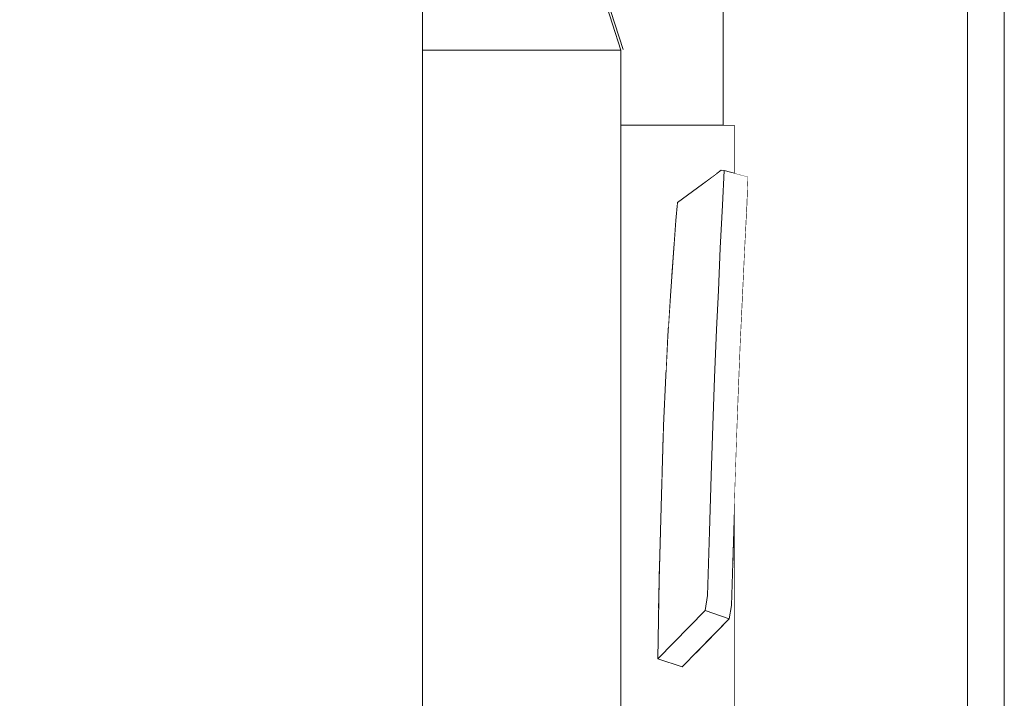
# Model space of a CAD drawing. Header units: millimetres. Extents: x 58537 to 97688, y -8921 to 14216.
# Tile 116 of 189: x 68963 to 69285, y 3395 to 3617. Entities that reach past the tile are written whole.
import ezdxf

# ---------------------------------------------------------------- set-up
doc = ezdxf.new("R2010")
doc.units = ezdxf.units.MM
doc.header["$MEASUREMENT"] = 0
doc.linetypes.add('Wipeout_Contour', pattern=[1000, 0, -1000])
for name, color, linetype in [('Nowe_A-Armatura', 7, 'Continuous'), ('Nowe_A-Wymiary-Zewnętrzne', 7, 'Continuous'), ('Nowe_Drzwi Archicad', 7, 'Continuous')]:
    doc.layers.add(name, color=color, linetype=linetype)
for name, color, linetype, lineweight in [('Nowe_A-Armatura_Nr_pióra__2', 8, 'Continuous', 13), ('Nowe_A-Wymiary-Zewnętrzne_Nr_pióra__46', 5, 'Continuous', 15), ('Nowe_Drzwi Archicad_Nr_pióra__3', 7, 'Continuous', 13)]:
    doc.layers.add(name, color=color, linetype=linetype, lineweight=lineweight)
doc.layers.add('Nowe_A-Wymiary-Zewnętrzne_Nr_pióra__45', color=7, linetype='Continuous', lineweight=15, true_color=0x40a5ff)
doc.layers.add('Nowe_A-Wymiary-Zewnętrzne_Nr_pióra__85', color=7, linetype='Continuous', lineweight=13, true_color=0x80c2ff)
doc.styles.add('STYL_AUTOMATYCZNY_2', font='arial.ttf')
doc.dimstyles.new('STYL_AUTOMATYCZNY__1', dxfattribs={"dimtxt": 125, "dimasz": 47.5, "dimexe": 0.18, "dimexo": 20, "dimgap": 0, "dimtad": 1, "dimdec": 1, "dimlfac": 0.1, "dimzin": 0, "dimdsep": 46, "dimtxsty": 'STYL_AUTOMATYCZNY_2', "dimblk": 'ARROWHEAD_11', "dimblk1": 'ARROWHEAD_11', "dimblk2": 'ARROWHEAD_11', "dimcen": 0.09, "dimclrd": 256, "dimclre": 256, "dimclrt": 5, "dimadec": 1, "dimazin": 0, "dimtfac": 1, "dimtdec": 4, "dimtmove": 0, "dimatfit": 3, "dimfxl": 0, "dimtolj": 1, "dimtzin": 0, "dimarcsym": 0})

# ---------------------------------------------------------------- blocks, each defined once
blk = doc.blocks.new('ElemPrzekroju_168')
at = {"color": 254, "linetype": 'Wipeout_Contour', "lineweight": 0, "ltscale": 276851.97119}
blk.add_wipeout([(69094.59, 3607), (69159.59, 3607), (69119.86, 3729.98), (69094.59, 3607.85)], dxfattribs=at).dxf.layer = 'Nowe_A-Armatura'
at = {"color": 254, "linetype": 'Wipeout_Contour', "lineweight": 0, "ltscale": 207830.533}
blk.add_wipeout([(69159.59, 3582.51), (69196.77, 3578.74), (69196.77, 3582.51)], dxfattribs=at).dxf.layer = 'Nowe_A-Armatura'
at = {"color": 254, "linetype": 'Wipeout_Contour', "lineweight": 0, "ltscale": 346350.729602}
blk.add_wipeout([(69190.96, 3566.65), (69159.59, 3566.65), (69178.06, 3556.22), (69178.14, 3557.14), (69186.29, 3563.18)], dxfattribs=at).dxf.layer = 'Nowe_A-Armatura'
at = {"color": 254, "linetype": 'Wipeout_Contour', "lineweight": 0, "ltscale": 207856.677315}
blk.add_wipeout([(69190.92, 3515.56), (69198.74, 3511.57), (69199.41, 3525.36)], dxfattribs=at).dxf.layer = 'Nowe_A-Armatura'
at = {"color": 254, "linetype": 'Wipeout_Contour', "lineweight": 0, "ltscale": 277039.606133}
blk.add_wipeout([(69159.59, 3516.26), (69174.39, 3501.8), (69174.98, 3513.47), (69175.15, 3516.26)], dxfattribs=at).dxf.layer = 'Nowe_A-Armatura'
at = {"color": 254, "linetype": 'Wipeout_Contour', "lineweight": 0, "ltscale": 277015.529335}
blk.add_wipeout([(69159.59, 3438.64), (69171.9, 3424.14), (69172.06, 3433.48), (69172.2, 3438.64)], dxfattribs=at).dxf.layer = 'Nowe_A-Armatura'
at = {"color": 254, "linetype": 'Wipeout_Contour', "lineweight": 0, "ltscale": 415670.255553}
blk.add_wipeout([(69184.14, 3409.71), (69196.77, 3394.83), (69196.77, 3438.64), (69196.24, 3438.64), (69195.82, 3425.19), (69195.02, 3420.87)], dxfattribs=at).dxf.layer = 'Nowe_A-Armatura'
at = {"color": 254, "linetype": 'Wipeout_Contour', "lineweight": 0, "ltscale": 345992.706849}
blk.add_wipeout([(69119.86, 3729.98), (69094.41, 3729.98), (69094.41, 3700), (69094.59, 3700), (69094.59, 3607.85)], dxfattribs=at).dxf.layer = 'Nowe_A-Armatura'
at = {"color": 254, "linetype": 'Wipeout_Contour', "lineweight": 0, "ltscale": 207794.157593}
blk.add_wipeout([(69196.77, 3578.74), (69159.59, 3582.51), (69159.59, 3578.74)], dxfattribs=at).dxf.layer = 'Nowe_A-Armatura'
at = {"color": 254, "linetype": 'Wipeout_Contour', "lineweight": 0, "ltscale": 346307.507629}
blk.add_wipeout([(69178.06, 3556.22), (69159.59, 3566.65), (69159.59, 3545.67), (69177.14, 3545.67), (69177.61, 3551.21)], dxfattribs=at).dxf.layer = 'Nowe_A-Armatura'
at = {"color": 254, "linetype": 'Wipeout_Contour', "lineweight": 0, "ltscale": 207851.157444}
blk.add_wipeout([(69191.48, 3528.29), (69190.92, 3515.56), (69199.41, 3525.36)], dxfattribs=at).dxf.layer = 'Nowe_A-Armatura'
at = {"color": 254, "linetype": 'Wipeout_Contour', "lineweight": 0, "ltscale": 415542.962861}
blk.add_wipeout([(69159.59, 3516.26), (69159.59, 3479.95), (69173.39, 3479.95), (69173.49, 3484.09), (69174.33, 3500.48), (69174.39, 3501.8)], dxfattribs=at).dxf.layer = 'Nowe_A-Armatura'
at = {"color": 254, "linetype": 'Wipeout_Contour', "lineweight": 0, "ltscale": 207852.35439}
blk.add_wipeout([(69198.74, 3511.57), (69190.23, 3499.7), (69198.1, 3495.28)], dxfattribs=at).dxf.layer = 'Nowe_A-Armatura'
at = {"color": 254, "linetype": 'Wipeout_Contour', "lineweight": 0, "ltscale": 554068.715591}
blk.add_wipeout([(69159.59, 3394.83), (69196.77, 3394.83), (69184.14, 3409.71), (69179.63, 3405.08), (69171.72, 3407.78), (69171.84, 3420.68), (69171.9, 3424.14), (69159.59, 3438.64)], dxfattribs=at).dxf.layer = 'Nowe_A-Armatura'
at = {"color": 254, "linetype": 'Wipeout_Contour', "lineweight": 0, "ltscale": 1449158.234473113}
blk.add_wipeout([(68694.25, 3580), (68700.17, 3579), (68842.29, 3579), (68834.76, 3534.38), (68827.39, 3489.67), (68818.01, 3445.32), (68806.93, 3401.37), (68802.68, 3385.7), (69094.59, 2890), (69094.59, 3700), (69007.54, 3700), (69007.33, 3699.27), (69001.28, 3681.63), (68994.49, 3664.25), (68987.27, 3647.06), (68979.72, 3630), (68954.72, 3630), (68952.32, 3617), (68948.76, 3604.26), (68944.09, 3591.9), (68938.32, 3580)], dxfattribs=at).dxf.layer = 'Nowe_A-Armatura'
at = {"color": 254, "linetype": 'Wipeout_Contour', "lineweight": 0, "ltscale": 277115.940863}
blk.add_wipeout([(69196.77, 3578.74), (69159.59, 3578.74), (69195, 3567.22), (69196.77, 3566.74)], dxfattribs=at).dxf.layer = 'Nowe_A-Armatura'
at = {"color": 254, "linetype": 'Wipeout_Contour', "lineweight": 0, "ltscale": 277051.281901}
blk.add_wipeout([(69177.14, 3545.67), (69159.59, 3545.67), (69176.18, 3532.54), (69176.85, 3542.16)], dxfattribs=at).dxf.layer = 'Nowe_A-Armatura'
at = {"color": 254, "linetype": 'Wipeout_Contour', "lineweight": 0, "ltscale": 207842.79801}
blk.add_wipeout([(69189.68, 3484.17), (69198.1, 3495.28), (69190.23, 3499.7)], dxfattribs=at).dxf.layer = 'Nowe_A-Armatura'
at = {"color": 254, "linetype": 'Wipeout_Contour', "lineweight": 0, "ltscale": 277026.75998}
blk.add_wipeout([(69159.59, 3479.95), (69172.97, 3465.08), (69173.1, 3469.11), (69173.39, 3479.95)], dxfattribs=at).dxf.layer = 'Nowe_A-Armatura'
at = {"color": 254, "linetype": 'Wipeout_Contour', "lineweight": 0, "ltscale": 277128.658045}
blk.add_wipeout([(69196.26, 3439.21), (69196.77, 3438.64), (69196.77, 3456.63), (69196.47, 3446.1)], dxfattribs=at).dxf.layer = 'Nowe_A-Armatura'
at = {"color": 254, "linetype": 'Wipeout_Contour', "lineweight": 0, "ltscale": 207839.656514}
blk.add_wipeout([(69196.79, 3404.77), (69196.77, 3394.83), (69196.77, 3367.41)], dxfattribs=at).dxf.layer = 'Nowe_A-Armatura'
at = {"color": 254, "linetype": 'Wipeout_Contour', "lineweight": 0, "ltscale": 415642.13276}
blk.add_wipeout([(69159.59, 3566.65), (69190.96, 3566.65), (69192.42, 3567.73), (69193.41, 3567.65), (69195, 3567.22), (69159.59, 3578.74)], dxfattribs=at).dxf.layer = 'Nowe_A-Armatura'
at = {"color": 254, "linetype": 'Wipeout_Contour', "lineweight": 0, "ltscale": 207866.990491}
blk.add_wipeout([(69196.77, 3566.74), (69196.78, 3566.74), (69196.77, 3578.74)], dxfattribs=at).dxf.layer = 'Nowe_A-Armatura'
at = {"color": 254, "linetype": 'Wipeout_Contour', "lineweight": 0, "ltscale": 346295.280079}
blk.add_wipeout([(69159.59, 3545.67), (69159.59, 3516.26), (69175.15, 3516.26), (69175.77, 3526.58), (69176.18, 3532.54)], dxfattribs=at).dxf.layer = 'Nowe_A-Armatura'
at = {"color": 254, "linetype": 'Wipeout_Contour', "lineweight": 0, "ltscale": 346267.758313}
blk.add_wipeout([(69159.59, 3479.95), (69159.59, 3438.64), (69172.2, 3438.64), (69172.6, 3453.6), (69172.97, 3465.08)], dxfattribs=at).dxf.layer = 'Nowe_A-Armatura'
at = {"color": 254, "linetype": 'Wipeout_Contour', "lineweight": 0, "ltscale": 207845.899535}
blk.add_wipeout([(69196.24, 3438.64), (69196.77, 3438.64), (69196.26, 3439.21)], dxfattribs=at).dxf.layer = 'Nowe_A-Armatura'
at = {"color": 254, "linetype": 'Wipeout_Contour', "lineweight": 0, "ltscale": 276810.220737}
blk.add_wipeout([(69094.59, 3095.5), (69159.59, 3095.5), (69159.59, 3607), (69094.59, 3096.87)], dxfattribs=at).dxf.layer = 'Nowe_A-Armatura'
at = {"color": 254, "linetype": 'Wipeout_Contour', "lineweight": 0, "ltscale": 207866.798311}
blk.add_wipeout([(69196.81, 3566.73), (69196.77, 3577.36), (69196.78, 3566.74)], dxfattribs=at).dxf.layer = 'Nowe_A-Armatura'
at = {"color": 254, "linetype": 'Wipeout_Contour', "lineweight": 0, "ltscale": 207843.130662}
blk.add_wipeout([(69196.79, 3404.77), (69196.77, 3438.64), (69196.77, 3394.83)], dxfattribs=at).dxf.layer = 'Nowe_A-Armatura'
at = {"layer": 'Nowe_A-Armatura_Nr_pióra__2', "color": 8, "linetype": 'Continuous', "lineweight": 13}
for p in [(69196.79, 3404.77), (69196.77, 3394.83)]:
    blk.add_line(p, (69196.77, 3367.41), dxfattribs=at)
at = {"color": 254, "linetype": 'Wipeout_Contour', "lineweight": 0, "ltscale": 207606.740113}
blk.add_wipeout([(69094.59, 3607), (69094.59, 3096.87), (69159.59, 3607)], dxfattribs=at).dxf.layer = 'Nowe_A-Armatura'
at = {"color": 254, "linetype": 'Wipeout_Contour', "lineweight": 0, "ltscale": 207867.558197}
blk.add_wipeout([(69196.77, 3582.51), (69196.77, 3578.74), (69196.78, 3561.03)], dxfattribs=at).dxf.layer = 'Nowe_A-Armatura'
at = {"color": 254, "linetype": 'Wipeout_Contour', "lineweight": 0, "ltscale": 207830.067067}
blk.add_wipeout([(69187.97, 3428.49), (69196.47, 3446.1), (69188.59, 3449.42)], dxfattribs=at).dxf.layer = 'Nowe_A-Armatura'
at = {"layer": 'Nowe_A-Armatura_Nr_pióra__2', "color": 8, "linetype": 'Continuous', "lineweight": 13}
for p, q in [((69119.86, 3729.98), (69159.59, 3607)), ((69160.35, 3607.25), (69120.62, 3730.23)), ((69094.59, 2890), (69094.59, 3700)), ((69159.59, 3607), (69094.59, 3607)), ((69159.59, 3095.5), (69159.59, 3607)), ((69196.77, 3582.51), (69159.59, 3582.51)), ((69196.77, 3582.51), (69196.77, 3578.74)), ((69196.77, 3578.74), (69196.77, 3577.26))]:
    blk.add_line(p, q, dxfattribs=at)
at = {"color": 254, "linetype": 'Wipeout_Contour', "lineweight": 0, "ltscale": 207862.167499}
blk.add_wipeout([(69200.95, 3556.91), (69193.41, 3567.65), (69192.81, 3556.27)], dxfattribs=at).dxf.layer = 'Nowe_A-Armatura'
at = {"color": 254, "linetype": 'Wipeout_Contour', "lineweight": 0, "ltscale": 207834.518357}
blk.add_wipeout([(69188.59, 3449.42), (69196.97, 3463.91), (69189.09, 3467.61)], dxfattribs=at).dxf.layer = 'Nowe_A-Armatura'
at = {"color": 254, "linetype": 'Wipeout_Contour', "lineweight": 0, "ltscale": 207825.662147}
blk.add_wipeout([(69187.19, 3423.61), (69195.82, 3425.19), (69187.97, 3428.49)], dxfattribs=at).dxf.layer = 'Nowe_A-Armatura'
at = {"color": 254, "linetype": 'Wipeout_Contour', "lineweight": 0, "ltscale": 207857.962279}
blk.add_wipeout([(69200.15, 3541.5), (69192.81, 3556.27), (69192.11, 3542.22)], dxfattribs=at).dxf.layer = 'Nowe_A-Armatura'
at = {"color": 254, "linetype": 'Wipeout_Contour', "lineweight": 0, "ltscale": 207838.718465}
blk.add_wipeout([(69189.09, 3467.61), (69197.53, 3480.35), (69189.68, 3484.17)], dxfattribs=at).dxf.layer = 'Nowe_A-Armatura'
at = {"color": 254, "linetype": 'Wipeout_Contour', "lineweight": 0, "ltscale": 207831.526838}
blk.add_wipeout([(69195.82, 3425.19), (69187.19, 3423.61), (69195.02, 3420.87)], dxfattribs=at).dxf.layer = 'Nowe_A-Armatura'
at = {"color": 254, "linetype": 'Wipeout_Contour', "lineweight": 0, "ltscale": 207842.066186}
blk.add_wipeout([(69188.78, 3558.1), (69186.58, 3549.11), (69192.81, 3556.27)], dxfattribs=at).dxf.layer = 'Nowe_A-Armatura'
at = {"color": 254, "linetype": 'Wipeout_Contour', "lineweight": 0, "ltscale": 207853.655723}
blk.add_wipeout([(69199.41, 3525.36), (69192.11, 3542.22), (69191.48, 3528.29)], dxfattribs=at).dxf.layer = 'Nowe_A-Armatura'
at = {"color": 254, "linetype": 'Wipeout_Contour', "lineweight": 0, "ltscale": 207790.814542}
blk.add_wipeout([(69179.63, 3405.08), (69187.19, 3423.61), (69171.72, 3407.78)], dxfattribs=at).dxf.layer = 'Nowe_A-Armatura'
at = {"color": 254, "linetype": 'Wipeout_Contour', "lineweight": 0, "ltscale": 207849.284416}
blk.add_wipeout([(69192.81, 3556.27), (69193.41, 3567.65), (69188.78, 3558.1)], dxfattribs=at).dxf.layer = 'Nowe_A-Armatura'
at = {"color": 254, "linetype": 'Wipeout_Contour', "lineweight": 0, "ltscale": 207817.850354}
blk.add_wipeout([(69186.58, 3549.11), (69175.77, 3526.58), (69184.98, 3531.67)], dxfattribs=at).dxf.layer = 'Nowe_A-Armatura'
at = {"color": 254, "linetype": 'Wipeout_Contour', "lineweight": 0, "ltscale": 207811.044898}
blk.add_wipeout([(69175.77, 3526.58), (69186.58, 3549.11), (69176.85, 3542.16)], dxfattribs=at).dxf.layer = 'Nowe_A-Armatura'
at = {"color": 254, "linetype": 'Wipeout_Contour', "lineweight": 0, "ltscale": 207838.861914}
blk.add_wipeout([(69189.54, 3534.54), (69192.81, 3556.27), (69184.98, 3531.67)], dxfattribs=at).dxf.layer = 'Nowe_A-Armatura'
at = {"color": 254, "linetype": 'Wipeout_Contour', "lineweight": 0, "ltscale": 207811.752772}
blk.add_wipeout([(69176.85, 3542.16), (69183.87, 3555.63), (69177.61, 3551.21)], dxfattribs=at).dxf.layer = 'Nowe_A-Armatura'
at = {"color": 254, "linetype": 'Wipeout_Contour', "lineweight": 0, "ltscale": 207829.92813}
blk.add_wipeout([(69184.98, 3531.67), (69185.56, 3513.46), (69189.54, 3534.54)], dxfattribs=at).dxf.layer = 'Nowe_A-Armatura'
at = {"color": 254, "linetype": 'Wipeout_Contour', "lineweight": 0, "ltscale": 207816.651858}
blk.add_wipeout([(69178.14, 3557.14), (69177.61, 3551.21), (69186.29, 3563.18)], dxfattribs=at).dxf.layer = 'Nowe_A-Armatura'
at = {"color": 254, "linetype": 'Wipeout_Contour', "lineweight": 0, "ltscale": 207834.390617}
blk.add_wipeout([(69185.56, 3513.46), (69190.92, 3515.56), (69189.54, 3534.54)], dxfattribs=at).dxf.layer = 'Nowe_A-Armatura'
at = {"color": 254, "linetype": 'Wipeout_Contour', "lineweight": 0, "ltscale": 207819.989488}
blk.add_wipeout([(69176.85, 3542.16), (69186.58, 3549.11), (69183.87, 3555.63)], dxfattribs=at).dxf.layer = 'Nowe_A-Armatura'
at = {"color": 254, "linetype": 'Wipeout_Contour', "lineweight": 0, "ltscale": 207813.795502}
blk.add_wipeout([(69178.63, 3487.56), (69184.98, 3491.79), (69185.56, 3513.46)], dxfattribs=at).dxf.layer = 'Nowe_A-Armatura'
at = {"color": 254, "linetype": 'Wipeout_Contour', "lineweight": 0, "ltscale": 207836.136373}
blk.add_wipeout([(69186.29, 3563.18), (69186.58, 3549.11), (69188.78, 3558.1)], dxfattribs=at).dxf.layer = 'Nowe_A-Armatura'
at = {"color": 254, "linetype": 'Wipeout_Contour', "lineweight": 0, "ltscale": 207807.922944}
blk.add_wipeout([(69185.56, 3513.46), (69177.47, 3508), (69178.63, 3487.56)], dxfattribs=at).dxf.layer = 'Nowe_A-Armatura'
at = {"color": 254, "linetype": 'Wipeout_Contour', "lineweight": 0, "ltscale": 207830.317957}
blk.add_wipeout([(69183.87, 3555.63), (69186.58, 3549.11), (69186.29, 3563.18)], dxfattribs=at).dxf.layer = 'Nowe_A-Armatura'
at = {"color": 254, "linetype": 'Wipeout_Contour', "lineweight": 0, "ltscale": 207846.330458}
blk.add_wipeout([(69189.54, 3534.54), (69192.11, 3542.22), (69192.81, 3556.27)], dxfattribs=at).dxf.layer = 'Nowe_A-Armatura'
at = {"color": 254, "linetype": 'Wipeout_Contour', "lineweight": 0, "ltscale": 207793.646366}
blk.add_wipeout([(69177.47, 3508), (69174.98, 3513.47), (69174.33, 3500.48)], dxfattribs=at).dxf.layer = 'Nowe_A-Armatura'
at = {"color": 254, "linetype": 'Wipeout_Contour', "lineweight": 0, "ltscale": 207833.221115}
blk.add_wipeout([(69185.56, 3513.46), (69190.23, 3499.7), (69190.92, 3515.56)], dxfattribs=at).dxf.layer = 'Nowe_A-Armatura'
at = {"color": 254, "linetype": 'Wipeout_Contour', "lineweight": 0, "ltscale": 207803.980764}
blk.add_wipeout([(69186.03, 3469.88), (69178.63, 3487.56), (69177.48, 3464.12)], dxfattribs=at).dxf.layer = 'Nowe_A-Armatura'
at = {"color": 254, "linetype": 'Wipeout_Contour', "lineweight": 0, "ltscale": 207842.625552}
blk.add_wipeout([(69192.42, 3567.73), (69186.29, 3563.18), (69188.78, 3558.1)], dxfattribs=at).dxf.layer = 'Nowe_A-Armatura'
at = {"color": 254, "linetype": 'Wipeout_Contour', "lineweight": 0, "ltscale": 207841.124661}
blk.add_wipeout([(69191.48, 3528.29), (69189.54, 3534.54), (69190.92, 3515.56)], dxfattribs=at).dxf.layer = 'Nowe_A-Armatura'
at = {"color": 254, "linetype": 'Wipeout_Contour', "lineweight": 0, "ltscale": 207826.814016}
blk.add_wipeout([(69185.56, 3513.46), (69184.98, 3491.79), (69190.23, 3499.7)], dxfattribs=at).dxf.layer = 'Nowe_A-Armatura'
at = {"color": 254, "linetype": 'Wipeout_Contour', "lineweight": 0, "ltscale": 207849.609606}
blk.add_wipeout([(69188.78, 3558.1), (69193.41, 3567.65), (69192.42, 3567.73)], dxfattribs=at).dxf.layer = 'Nowe_A-Armatura'
at = {"color": 254, "linetype": 'Wipeout_Contour', "lineweight": 0, "ltscale": 207843.608926}
blk.add_wipeout([(69191.48, 3528.29), (69192.11, 3542.22), (69189.54, 3534.54)], dxfattribs=at).dxf.layer = 'Nowe_A-Armatura'
at = {"color": 254, "linetype": 'Wipeout_Contour', "lineweight": 0, "ltscale": 207805.245722}
blk.add_wipeout([(69175.77, 3526.58), (69174.98, 3513.47), (69184.98, 3531.67)], dxfattribs=at).dxf.layer = 'Nowe_A-Armatura'
at = {"color": 254, "linetype": 'Wipeout_Contour', "lineweight": 0, "ltscale": 207812.160028}
blk.add_wipeout([(69178.63, 3487.56), (69186.03, 3469.88), (69184.98, 3491.79)], dxfattribs=at).dxf.layer = 'Nowe_A-Armatura'
at = {"color": 254, "linetype": 'Wipeout_Contour', "lineweight": 0, "ltscale": 207870.194883}
blk.add_wipeout([(69200.95, 3556.91), (69201.22, 3565.53), (69193.41, 3567.65)], dxfattribs=at).dxf.layer = 'Nowe_A-Armatura'
at = {"color": 254, "linetype": 'Wipeout_Contour', "lineweight": 0, "ltscale": 207790.67876}
blk.add_wipeout([(69173.49, 3484.09), (69177.47, 3508), (69174.33, 3500.48)], dxfattribs=at).dxf.layer = 'Nowe_A-Armatura'
at = {"color": 254, "linetype": 'Wipeout_Contour', "lineweight": 0, "ltscale": 207815.629482}
blk.add_wipeout([(69186.03, 3469.88), (69182.59, 3442.86), (69188.59, 3449.42)], dxfattribs=at).dxf.layer = 'Nowe_A-Armatura'
at = {"layer": 'Nowe_A-Armatura_Nr_pióra__2', "color": 8, "linetype": 'Continuous', "lineweight": 13}
for p, q in [((69196.77, 3578.74), (69196.77, 3566.74)), ((69196.77, 3578.09), (69196.81, 3566.73)), ((69196.77, 3577.26), (69196.78, 3566.74)), ((69193.41, 3567.65), (69192.42, 3567.73)), ((69201.22, 3565.53), (69193.41, 3567.65))]:
    blk.add_line(p, q, dxfattribs=at)
at = {"color": 254, "linetype": 'Wipeout_Contour', "lineweight": 0, "ltscale": 207866.781524}
blk.add_wipeout([(69200.15, 3541.5), (69200.95, 3556.91), (69192.81, 3556.27)], dxfattribs=at).dxf.layer = 'Nowe_A-Armatura'
at = {"color": 254, "linetype": 'Wipeout_Contour', "lineweight": 0, "ltscale": 207805.269299}
blk.add_wipeout([(69182.59, 3442.86), (69186.03, 3469.88), (69177.48, 3464.12)], dxfattribs=at).dxf.layer = 'Nowe_A-Armatura'
at = {"layer": 'Nowe_A-Armatura_Nr_pióra__2', "color": 8, "linetype": 'Continuous', "lineweight": 13}
blk.add_line((69200.95, 3556.91), (69201.22, 3565.53), dxfattribs=at)
at = {"color": 254, "linetype": 'Wipeout_Contour', "lineweight": 0, "ltscale": 207862.199687}
blk.add_wipeout([(69199.41, 3525.36), (69200.15, 3541.5), (69192.11, 3542.22)], dxfattribs=at).dxf.layer = 'Nowe_A-Armatura'
at = {"color": 254, "linetype": 'Wipeout_Contour', "lineweight": 0, "ltscale": 207828.648131}
blk.add_wipeout([(69189.68, 3484.17), (69190.23, 3499.7), (69186.03, 3469.88)], dxfattribs=at).dxf.layer = 'Nowe_A-Armatura'
at = {"color": 254, "linetype": 'Wipeout_Contour', "lineweight": 0, "ltscale": 207783.369462}
blk.add_wipeout([(69172.6, 3453.6), (69177.48, 3464.12), (69173.1, 3469.11)], dxfattribs=at).dxf.layer = 'Nowe_A-Armatura'
at = {"color": 254, "linetype": 'Wipeout_Contour', "lineweight": 0, "ltscale": 207792.128229}
blk.add_wipeout([(69182.59, 3442.86), (69171.84, 3420.68), (69182.94, 3432.12)], dxfattribs=at).dxf.layer = 'Nowe_A-Armatura'
at = {"layer": 'Nowe_A-Armatura_Nr_pióra__2', "color": 8, "linetype": 'Continuous', "lineweight": 13}
for p, q in [((69200.15, 3541.5), (69200.95, 3556.91)), ((69199.41, 3525.36), (69200.15, 3541.5))]:
    blk.add_line(p, q, dxfattribs=at)
at = {"color": 254, "linetype": 'Wipeout_Contour', "lineweight": 0, "ltscale": 207837.057637}
blk.add_wipeout([(69184.98, 3531.67), (69192.81, 3556.27), (69186.58, 3549.11)], dxfattribs=at).dxf.layer = 'Nowe_A-Armatura'
at = {"color": 254, "linetype": 'Wipeout_Contour', "lineweight": 0, "ltscale": 207823.117051}
blk.add_wipeout([(69189.09, 3467.61), (69186.03, 3469.88), (69188.59, 3449.42)], dxfattribs=at).dxf.layer = 'Nowe_A-Armatura'
at = {"color": 254, "linetype": 'Wipeout_Contour', "lineweight": 0, "ltscale": 207782.277457}
blk.add_wipeout([(69171.84, 3420.68), (69182.59, 3442.86), (69172.06, 3433.48)], dxfattribs=at).dxf.layer = 'Nowe_A-Armatura'
at = {"layer": 'Nowe_A-Armatura_Nr_pióra__2', "color": 8, "linetype": 'Continuous', "lineweight": 13}
for p, q in [((69192.81, 3556.27), (69193.41, 3567.65)), ((69192.11, 3542.22), (69192.81, 3556.27)), ((69191.48, 3528.29), (69192.11, 3542.22))]:
    blk.add_line(p, q, dxfattribs=at)
at = {"color": 254, "linetype": 'Wipeout_Contour', "lineweight": 0, "ltscale": 207821.625908}
blk.add_wipeout([(69186.29, 3563.18), (69177.61, 3551.21), (69183.87, 3555.63)], dxfattribs=at).dxf.layer = 'Nowe_A-Armatura'
at = {"color": 254, "linetype": 'Wipeout_Contour', "lineweight": 0, "ltscale": 207805.807361}
blk.add_wipeout([(69177.47, 3508), (69184.98, 3531.67), (69174.98, 3513.47)], dxfattribs=at).dxf.layer = 'Nowe_A-Armatura'
at = {"color": 254, "linetype": 'Wipeout_Contour', "lineweight": 0, "ltscale": 207825.901419}
blk.add_wipeout([(69186.03, 3469.88), (69189.09, 3467.61), (69189.68, 3484.17)], dxfattribs=at).dxf.layer = 'Nowe_A-Armatura'
at = {"color": 254, "linetype": 'Wipeout_Contour', "lineweight": 0, "ltscale": 207791.143803}
blk.add_wipeout([(69177.48, 3464.12), (69172.6, 3453.6), (69182.59, 3442.86)], dxfattribs=at).dxf.layer = 'Nowe_A-Armatura'
at = {"color": 254, "linetype": 'Wipeout_Contour', "lineweight": 0, "ltscale": 207812.39906}
blk.add_wipeout([(69182.94, 3432.12), (69187.19, 3423.61), (69187.97, 3428.49)], dxfattribs=at).dxf.layer = 'Nowe_A-Armatura'
at = {"layer": 'Nowe_A-Armatura_Nr_pióra__2', "color": 8, "linetype": 'Continuous', "lineweight": 13}
for p, q in [((69192.42, 3567.73), (69186.29, 3563.18)), ((69186.29, 3563.18), (69178.14, 3557.14)), ((69178.14, 3557.14), (69177.61, 3551.21)), ((69177.61, 3551.21), (69176.85, 3542.16)), ((69175.77, 3526.58), (69174.98, 3513.47))]:
    blk.add_line(p, q, dxfattribs=at)
at = {"color": 254, "linetype": 'Wipeout_Contour', "lineweight": 0, "ltscale": 207815.688794}
blk.add_wipeout([(69184.98, 3531.67), (69177.47, 3508), (69185.56, 3513.46)], dxfattribs=at).dxf.layer = 'Nowe_A-Armatura'
at = {"color": 254, "linetype": 'Wipeout_Contour', "lineweight": 0, "ltscale": 207825.016979}
blk.add_wipeout([(69186.03, 3469.88), (69190.23, 3499.7), (69184.98, 3491.79)], dxfattribs=at).dxf.layer = 'Nowe_A-Armatura'
at = {"color": 254, "linetype": 'Wipeout_Contour', "lineweight": 0, "ltscale": 207785.776902}
blk.add_wipeout([(69177.48, 3464.12), (69173.49, 3484.09), (69173.1, 3469.11)], dxfattribs=at).dxf.layer = 'Nowe_A-Armatura'
at = {"color": 254, "linetype": 'Wipeout_Contour', "lineweight": 0, "ltscale": 207815.210132}
blk.add_wipeout([(69187.97, 3428.49), (69188.59, 3449.42), (69182.59, 3442.86)], dxfattribs=at).dxf.layer = 'Nowe_A-Armatura'
at = {"layer": 'Nowe_A-Armatura_Nr_pióra__2', "color": 8, "linetype": 'Continuous', "lineweight": 13}
blk.add_line((69176.85, 3542.16), (69175.77, 3526.58), dxfattribs=at)
at = {"color": 254, "linetype": 'Wipeout_Contour', "lineweight": 0, "ltscale": 207847.075706}
blk.add_wipeout([(69198.74, 3511.57), (69190.92, 3515.56), (69190.23, 3499.7)], dxfattribs=at).dxf.layer = 'Nowe_A-Armatura'
at = {"color": 254, "linetype": 'Wipeout_Contour', "lineweight": 0, "ltscale": 207848.227327}
blk.add_wipeout([(69189.68, 3484.17), (69197.53, 3480.35), (69198.1, 3495.28)], dxfattribs=at).dxf.layer = 'Nowe_A-Armatura'
at = {"color": 254, "linetype": 'Wipeout_Contour', "lineweight": 0, "ltscale": 207791.563877}
blk.add_wipeout([(69173.49, 3484.09), (69177.48, 3464.12), (69178.63, 3487.56)], dxfattribs=at).dxf.layer = 'Nowe_A-Armatura'
at = {"color": 254, "linetype": 'Wipeout_Contour', "lineweight": 0, "ltscale": 207835.205197}
blk.add_wipeout([(69187.97, 3428.49), (69195.82, 3425.19), (69196.47, 3446.1)], dxfattribs=at).dxf.layer = 'Nowe_A-Armatura'
at = {"layer": 'Nowe_A-Armatura_Nr_pióra__2', "color": 8, "linetype": 'Continuous', "lineweight": 13}
for p, q in [((69190.92, 3515.56), (69191.48, 3528.29)), ((69198.74, 3511.57), (69199.41, 3525.36)), ((69190.92, 3515.56), (69190.23, 3499.7)), ((69198.1, 3495.28), (69198.74, 3511.57)), ((69189.68, 3484.17), (69190.23, 3499.7)), ((69196.77, 3438.64), (69196.77, 3394.83)), ((69196.79, 3404.77), (69196.77, 3438.64))]:
    blk.add_line(p, q, dxfattribs=at)
at = {"color": 254, "linetype": 'Wipeout_Contour', "lineweight": 0, "ltscale": 207793.728106}
blk.add_wipeout([(69173.49, 3484.09), (69178.63, 3487.56), (69177.47, 3508)], dxfattribs=at).dxf.layer = 'Nowe_A-Armatura'
at = {"color": 254, "linetype": 'Wipeout_Contour', "lineweight": 0, "ltscale": 207839.912803}
blk.add_wipeout([(69188.59, 3449.42), (69196.47, 3446.1), (69196.97, 3463.91)], dxfattribs=at).dxf.layer = 'Nowe_A-Armatura'
at = {"color": 254, "linetype": 'Wipeout_Contour', "lineweight": 0, "ltscale": 207809.519866}
blk.add_wipeout([(69182.94, 3432.12), (69187.97, 3428.49), (69182.59, 3442.86)], dxfattribs=at).dxf.layer = 'Nowe_A-Armatura'
at = {"color": 254, "linetype": 'Wipeout_Contour', "lineweight": 0, "ltscale": 207814.791225}
blk.add_wipeout([(69179.63, 3405.08), (69195.02, 3420.87), (69187.19, 3423.61)], dxfattribs=at).dxf.layer = 'Nowe_A-Armatura'
at = {"layer": 'Nowe_A-Armatura_Nr_pióra__2', "color": 8, "linetype": 'Continuous', "lineweight": 13}
for p, q in [((69174.98, 3513.47), (69174.33, 3500.48)), ((69174.33, 3500.48), (69173.49, 3484.09)), ((69173.49, 3484.09), (69173.1, 3469.11)), ((69196.77, 3456.63), (69196.77, 3438.64)), ((69195.82, 3425.19), (69196.47, 3446.1)), ((69195.02, 3420.87), (69195.82, 3425.19))]:
    blk.add_line(p, q, dxfattribs=at)
at = {"color": 254, "linetype": 'Wipeout_Contour', "lineweight": 0, "ltscale": 207844.096485}
blk.add_wipeout([(69189.09, 3467.61), (69196.97, 3463.91), (69197.53, 3480.35)], dxfattribs=at).dxf.layer = 'Nowe_A-Armatura'
at = {"color": 254, "linetype": 'Wipeout_Contour', "lineweight": 0, "ltscale": 207784.640514}
blk.add_wipeout([(69182.59, 3442.86), (69172.6, 3453.6), (69172.06, 3433.48)], dxfattribs=at).dxf.layer = 'Nowe_A-Armatura'
at = {"color": 254, "linetype": 'Wipeout_Contour', "lineweight": 0, "ltscale": 207784.332636}
blk.add_wipeout([(69187.19, 3423.61), (69171.84, 3420.68), (69171.72, 3407.78)], dxfattribs=at).dxf.layer = 'Nowe_A-Armatura'
at = {"layer": 'Nowe_A-Armatura_Nr_pióra__2', "color": 8, "linetype": 'Continuous', "lineweight": 13}
for p, q in [((69197.53, 3480.35), (69198.1, 3495.28)), ((69189.09, 3467.61), (69189.68, 3484.17)), ((69196.97, 3463.91), (69197.53, 3480.35)), ((69173.1, 3469.11), (69172.6, 3453.6)), ((69188.59, 3449.42), (69189.09, 3467.61)), ((69196.47, 3446.1), (69196.97, 3463.91)), ((69179.63, 3405.08), (69171.72, 3407.78))]:
    blk.add_line(p, q, dxfattribs=at)
at = {"color": 254, "linetype": 'Wipeout_Contour', "lineweight": 0, "ltscale": 207796.002557}
blk.add_wipeout([(69182.94, 3432.12), (69171.84, 3420.68), (69187.19, 3423.61)], dxfattribs=at).dxf.layer = 'Nowe_A-Armatura'
at = {"layer": 'Nowe_A-Armatura_Nr_pióra__2', "color": 8, "linetype": 'Continuous', "lineweight": 13}
for p, q in [((69172.6, 3453.6), (69172.06, 3433.48)), ((69187.97, 3428.49), (69188.59, 3449.42)), ((69172.06, 3433.48), (69171.84, 3420.68)), ((69187.19, 3423.61), (69187.97, 3428.49)), ((69171.72, 3407.78), (69187.19, 3423.61)), ((69195.02, 3420.87), (69187.19, 3423.61)), ((69171.84, 3420.68), (69171.72, 3407.78)), ((69179.63, 3405.08), (69195.02, 3420.87))]:
    blk.add_line(p, q, dxfattribs=at)
blk = doc.blocks.new('ElemPrzekroju_172')
at = {"color": 254, "linetype": 'Wipeout_Contour', "lineweight": 0, "ltscale": 277585.898593}
blk.add_wipeout([(69273.07, 4927), (69273.07, 2890), (69285.07, 2890), (69285.07, 4915)], dxfattribs=at).dxf.layer = 'Nowe_Drzwi Archicad'
at = {"layer": 'Nowe_Drzwi Archicad_Nr_pióra__3', "color": 7, "linetype": 'Continuous', "lineweight": 13}
blk.add_line((69285.07, 2890), (69285.07, 4915), dxfattribs=at)
at = {"color": 254, "linetype": 'Wipeout_Contour', "lineweight": 0, "ltscale": 1732337.484736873}
blk.add_wipeout([(69193.07, 5007), (69193.07, 3582.51), (69196.77, 3582.51), (69196.77, 3577.26), (69196.81, 3566.73), (69201.22, 3565.53), (69200.95, 3556.91), (69200.15, 3541.5), (69199.41, 3525.36), (69198.74, 3511.57), (69198.1, 3495.28), (69197.53, 3480.35), (69196.97, 3463.91), (69196.77, 3456.63), (69196.77, 3438.64), (69196.79, 3404.77), (69196.77, 3367.41), (69196.77, 3150.3), (69196.79, 3147.12), (69196.77, 3122.76), (69196.77, 3118.49), (69193.07, 3118.49), (69193.07, 2890), (69273.07, 2890), (69273.07, 4927)], dxfattribs=at).dxf.layer = 'Nowe_Drzwi Archicad'
at = {"layer": 'Nowe_Drzwi Archicad_Nr_pióra__3', "color": 7, "linetype": 'Continuous', "lineweight": 13}
for p, q in [((69193.07, 5007), (69193.07, 3582.51)), ((69273.07, 2890), (69273.07, 4927))]:
    blk.add_line(p, q, dxfattribs=at)
blk = doc.blocks.new('*D977')
at = {"layer": 'Nowe_A-Wymiary-Zewnętrzne_Nr_pióra__45', "linetype": 'Continuous', "lineweight": 15, "true_color": 0x40a5ff}
for points in [[(66434, 5430), (66434.95, 5425.22), (66437.66, 5421.16), (66441.72, 5418.45), (66446.5, 5417.5), (66451.28, 5418.45), (66455.34, 5421.16), (66458.05, 5425.22), (66459, 5430), (66458.05, 5434.78), (66455.34, 5438.84), (66451.28, 5441.55), (66446.5, 5442.5), (66441.72, 5441.55), (66437.66, 5438.84), (66434.95, 5434.78)], [(66434, 2890), (66434.95, 2885.22), (66437.66, 2881.16), (66441.72, 2878.45), (66446.5, 2877.5), (66451.28, 2878.45), (66455.34, 2881.16), (66458.05, 2885.22), (66459, 2890), (66458.05, 2894.78), (66455.34, 2898.84), (66451.28, 2901.55), (66446.5, 2902.5), (66441.72, 2901.55), (66437.66, 2898.84), (66434.95, 2894.78)]]:
    blk.add_hatch(color=161, dxfattribs=at).paths.add_polyline_path(points)
at = {"layer": 'Nowe_A-Wymiary-Zewnętrzne_Nr_pióra__45', "color": 161, "linetype": 'Continuous', "lineweight": 15, "true_color": 0x40a5ff}
for centre in [(66446.5, 5430), (66446.5, 2890)]:
    blk.add_circle(centre, 12.5, dxfattribs=at)
at = {"layer": 'Nowe_A-Wymiary-Zewnętrzne_Nr_pióra__85', "color": 151, "linetype": 'Continuous', "lineweight": 13, "true_color": 0x80c2ff}
for p, q in [((66446.5, 2902.5), (66446.5, 5417.5)), ((66434, 2890), (66399.62, 2890)), ((66493.37, 2890), (66459, 2890))]:
    blk.add_line(p, q, dxfattribs=at)
at = {"layer": 'Nowe_A-Wymiary-Zewnętrzne_Nr_pióra__46', "color": 5, "lineweight": 15, "char_height": 125, "attachment_point": 7, "rotation": 90, "style": 'STYL_AUTOMATYCZNY_2'}
for s, insert in [('\\A1;{\\pql;\\fArial|b0|i0|c238|p0;\\W1.000000;21,0}', (66421.5, 5083.85)), ('\\A1;{\\pql;\\fArial|b0|i0|c238|p0;\\W1.000000;254,0}', (66421.5, 3945.5)), ('\\A1;{\\pql;\\fArial|b0|i0|c238|p0;\\W1.000000;14,0}', (66421.5, 2902.5))]:
    blk.add_mtext(s, dxfattribs=dict(at, insert=insert))
blk = doc.blocks.new('ARROWHEAD_11')
at = {"color": 0, "linetype": 'Continuous', "lineweight": 0}
blk.add_line((0, 0), (-1, 0), dxfattribs=at)
at = {"color": 0, "linetype": 'Continuous', "lineweight": 0, "const_width": 0.25, "flags": 128}
blk.add_lwpolyline([(-0.125, 0, 1), (0.125, 0, 1)], format="xyb", close=True, dxfattribs=at)
blk = doc.blocks.new('*D1017')
at = {"layer": 'Nowe_A-Wymiary-Zewnętrzne_Nr_pióra__45', "linetype": 'Continuous', "lineweight": 15, "true_color": 0x40a5ff}
for points in [[(93173.54, 5090), (93174.49, 5085.22), (93177.2, 5081.16), (93181.25, 5078.45), (93186.04, 5077.5), (93190.82, 5078.45), (93194.88, 5081.16), (93197.59, 5085.22), (93198.54, 5090), (93197.59, 5094.78), (93194.88, 5098.84), (93190.82, 5101.55), (93186.04, 5102.5), (93181.25, 5101.55), (93177.2, 5098.84), (93174.49, 5094.78)], [(93173.54, 2890), (93174.49, 2885.22), (93177.2, 2881.16), (93181.25, 2878.45), (93186.04, 2877.5), (93190.82, 2878.45), (93194.88, 2881.16), (93197.59, 2885.22), (93198.54, 2890), (93197.59, 2894.78), (93194.88, 2898.84), (93190.82, 2901.55), (93186.04, 2902.5), (93181.25, 2901.55), (93177.2, 2898.84), (93174.49, 2894.78)]]:
    blk.add_hatch(color=161, dxfattribs=at).paths.add_polyline_path(points)
at = {"layer": 'Nowe_A-Wymiary-Zewnętrzne_Nr_pióra__45', "color": 161, "linetype": 'Continuous', "lineweight": 15, "true_color": 0x40a5ff}
for centre in [(93186.04, 5090), (93186.04, 2890)]:
    blk.add_circle(centre, 12.5, dxfattribs=at)
at = {"layer": 'Nowe_A-Wymiary-Zewnętrzne_Nr_pióra__85', "color": 151, "linetype": 'Continuous', "lineweight": 13, "true_color": 0x80c2ff}
for p, q in [((93173.54, 5090), (93139.16, 5090)), ((93232.91, 5090), (93198.54, 5090)), ((93186.04, 2902.5), (93186.04, 5077.5)), ((93173.54, 2890), (93139.16, 2890)), ((93232.91, 2890), (93198.54, 2890))]:
    blk.add_line(p, q, dxfattribs=at)
at = {"layer": 'Nowe_A-Wymiary-Zewnętrzne_Nr_pióra__46', "color": 5, "lineweight": 15, "char_height": 125, "attachment_point": 7, "rotation": 90, "style": 'STYL_AUTOMATYCZNY_2'}
for s, insert in [('\\A1;{\\pql;\\fArial|b0|i0|c238|p0;\\W1.000000;220,0}', (93161.04, 3942.33)), ('\\A1;{\\pql;\\fArial|b0|i0|c238|p0;\\W1.000000;14,0}', (93161.04, 2902.5))]:
    blk.add_mtext(s, dxfattribs=dict(at, insert=insert))
blk = doc.blocks.new('*D1027')
at = {"layer": 'Nowe_A-Wymiary-Zewnętrzne_Nr_pióra__45', "linetype": 'Continuous', "lineweight": 15, "true_color": 0x40a5ff}
for points in [[(93506.73, 12845.37), (93507.68, 12840.59), (93510.39, 12836.54), (93514.45, 12833.83), (93519.23, 12832.87), (93524.01, 12833.83), (93528.07, 12836.54), (93530.78, 12840.59), (93531.73, 12845.37), (93530.78, 12850.16), (93528.07, 12854.21), (93524.01, 12856.92), (93519.23, 12857.87), (93514.45, 12856.92), (93510.39, 12854.21), (93507.68, 12850.16)], [(93506.73, -450), (93507.68, -454.78), (93510.39, -458.84), (93514.45, -461.55), (93519.23, -462.5), (93524.01, -461.55), (93528.07, -458.84), (93530.78, -454.78), (93531.73, -450), (93530.78, -445.22), (93528.07, -441.16), (93524.01, -438.45), (93519.23, -437.5), (93514.45, -438.45), (93510.39, -441.16), (93507.68, -445.22)]]:
    blk.add_hatch(color=161, dxfattribs=at).paths.add_polyline_path(points)
at = {"layer": 'Nowe_A-Wymiary-Zewnętrzne_Nr_pióra__45', "color": 161, "linetype": 'Continuous', "lineweight": 15, "true_color": 0x40a5ff}
for centre in [(93519.23, 12845.37), (93519.23, -450)]:
    blk.add_circle(centre, 12.5, dxfattribs=at)
at = {"layer": 'Nowe_A-Wymiary-Zewnętrzne_Nr_pióra__85', "color": 151, "linetype": 'Continuous', "lineweight": 13, "true_color": 0x80c2ff}
for p, q in [((93519.23, 12857.87), (93519.23, 12870.37)), ((93506.73, 12845.37), (93472.36, 12845.37)), ((93566.11, 12845.37), (93531.73, 12845.37)), ((93519.23, -437.5), (93519.23, 12832.87)), ((93506.73, -450), (93472.36, -450)), ((93566.11, -450), (93531.73, -450)), ((93519.23, -475), (93519.23, -462.5))]:
    blk.add_line(p, q, dxfattribs=at)
at = {"layer": 'Nowe_A-Wymiary-Zewnętrzne_Nr_pióra__46', "color": 5, "lineweight": 15, "insert": (93494.23, 5911.71), "char_height": 125, "attachment_point": 7, "rotation": 90, "style": 'STYL_AUTOMATYCZNY_2'}
blk.add_mtext('\\A1;{\\pql;\\fArial|b0|i0|c238|p0;\\W1.000000;1\xa0329,5}', dxfattribs=at)
blk = doc.blocks.new('*D1036')
at = {"layer": 'Nowe_A-Wymiary-Zewnętrzne_Nr_pióra__45', "linetype": 'Continuous', "lineweight": 15, "true_color": 0x40a5ff}
for points in [[(90228.51, 5430), (90229.46, 5425.22), (90232.17, 5421.16), (90236.23, 5418.45), (90241.01, 5417.5), (90245.79, 5418.45), (90249.85, 5421.16), (90252.56, 5425.22), (90253.51, 5430), (90252.56, 5434.78), (90249.85, 5438.84), (90245.79, 5441.55), (90241.01, 5442.5), (90236.23, 5441.55), (90232.17, 5438.84), (90229.46, 5434.78)], [(90228.51, 2890), (90229.46, 2885.22), (90232.17, 2881.16), (90236.23, 2878.45), (90241.01, 2877.5), (90245.79, 2878.45), (90249.85, 2881.16), (90252.56, 2885.22), (90253.51, 2890), (90252.56, 2894.78), (90249.85, 2898.84), (90245.79, 2901.55), (90241.01, 2902.5), (90236.23, 2901.55), (90232.17, 2898.84), (90229.46, 2894.78)]]:
    blk.add_hatch(color=161, dxfattribs=at).paths.add_polyline_path(points)
at = {"layer": 'Nowe_A-Wymiary-Zewnętrzne_Nr_pióra__45', "color": 161, "linetype": 'Continuous', "lineweight": 15, "true_color": 0x40a5ff}
for centre in [(90241.01, 5430), (90241.01, 2890)]:
    blk.add_circle(centre, 12.5, dxfattribs=at)
at = {"layer": 'Nowe_A-Wymiary-Zewnętrzne_Nr_pióra__85', "color": 151, "linetype": 'Continuous', "lineweight": 13, "true_color": 0x80c2ff}
for p, q in [((90241.01, 2902.5), (90241.01, 5417.5)), ((90228.51, 2890), (90194.13, 2890)), ((90287.88, 2890), (90253.51, 2890))]:
    blk.add_line(p, q, dxfattribs=at)
at = {"layer": 'Nowe_A-Wymiary-Zewnętrzne_Nr_pióra__46', "color": 5, "lineweight": 15, "char_height": 125, "attachment_point": 7, "rotation": 90, "style": 'STYL_AUTOMATYCZNY_2'}
for s, insert in [('\\A1;{\\pql;\\fArial|b0|i0|c238|p0;\\W1.000000;21,0}', (90216.01, 5083.85)), ('\\A1;{\\pql;\\fArial|b0|i0|c238|p0;\\W1.000000;254,0}', (90216.01, 3945.5)), ('\\A1;{\\pql;\\fArial|b0|i0|c238|p0;\\W1.000000;14,0}', (90216.01, 2902.5))]:
    blk.add_mtext(s, dxfattribs=dict(at, insert=insert))

msp = doc.modelspace()

# ---------------------------------------------------------------- block references
at = {"layer": 'Nowe_A-Armatura', "lineweight": 0}
msp.add_blockref('ElemPrzekroju_168', (0, 0), dxfattribs=at)

# ---------------------------------------------------------------- next in the draw order: block references
at = {"layer": 'Nowe_Drzwi Archicad', "lineweight": 0}
msp.add_blockref('ElemPrzekroju_172', (0, 0), dxfattribs=at)

# ---------------------------------------------------------------- next in the draw order: dimensions: what is measured, and where the dimension line sits
at = {"layer": 'Nowe_A-Wymiary-Zewnętrzne', "color": 151, "linetype": 'Continuous', "lineweight": 13, "true_color": 0x80c2ff}
for base, p1, p2, picture, middle in [((93519.23, 12845.37), (63041.84, -450), (64717.21, 12845.37), '*D1027', (93431.73, 6192.83)), ((66446.5, 5430), (58537.27, 2890), (78005.07, 5430), '*D977', (66359, 4154.89)), ((90241.01, 5430), (58537.27, 2890), (78005.07, 5430), '*D1036', (90153.51, 4154.89)), ((93186.04, 5090), (58537.27, 2890), (64770.07, 5090), '*D1017', (93098.54, 4151.72))]:
    dim = msp.add_linear_dim(base=base, p1=p1, p2=p2, angle=90, dimstyle='STYL_AUTOMATYCZNY__1', dxfattribs=at)
    dim.commit()
    dim.dimension.update_dxf_attribs({"geometry": picture, "text_midpoint": middle, "dimtype": 160, "text_rotation": 90})

doc.saveas('drawing.dxf')
